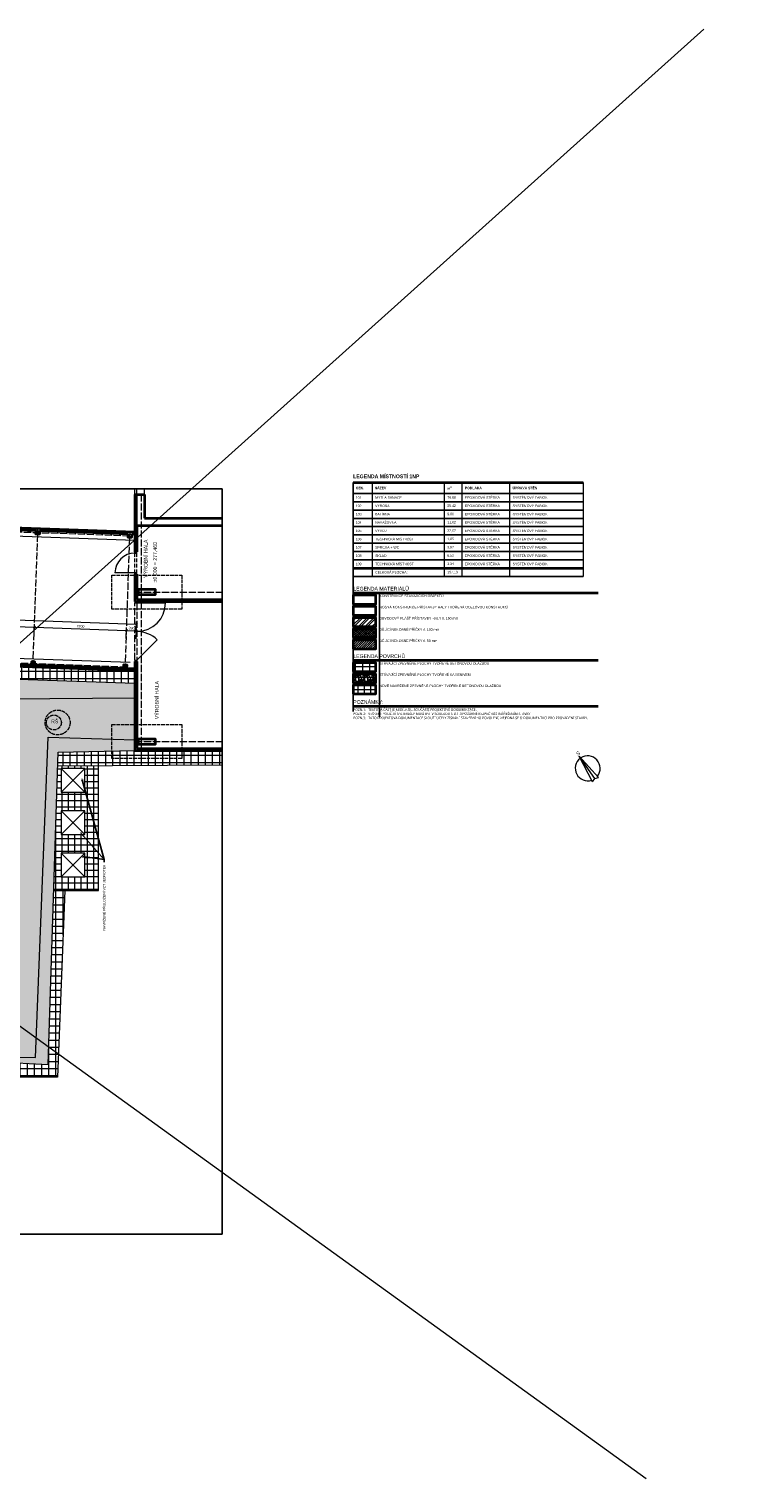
# Model space of a CAD drawing. Header units: millimetres. Extents: x -291499 to 405099, y -171163 to 417446.
# Tile 28 of 256: x -247330 to -218965, y 17857 to 76214. Entities that reach past the tile are written whole.
import ezdxf
from ezdxf import colors
from ezdxf.entities.mleader import LeaderData, LeaderLine
from ezdxf.math import Vec2, Vec3

# ---------------------------------------------------------------- set-up
doc = ezdxf.new("R2010")
doc.units = ezdxf.units.MM
doc.header["$LTSCALE"] = 12
doc.header["$PDMODE"] = 35
doc.header["$PDSIZE"] = -4
for name, pattern in [('ACAD_ISO02W100', [15, 12, -3]), ('ACAD_ISO04W100', [30, 24, -3, 0, -3]), ('ACAD_ISO10W100', [18, 12, -3, 0, -3])]:
    doc.linetypes.add(name, pattern=pattern)
for name, color, linetype, lineweight in [('ISa_destova_kanalizace', 6, 'KANALIZACE_DESTOVA_PODZ', 0), ('koty', 6, 'Continuous', 9), ('NS_tenka', 10, 'Continuous', 9), ('NS_tlusta', 10, 'Continuous', 15), ('NS_velmi_tlusta', 10, 'Continuous', 35), ('srafy', 6, 'Continuous', 9), ('tenka', 6, 'Continuous', 9), ('text', 6, 'Continuous', 9), ('tlusta', 7, 'Continuous', 15), ('velmi_tlusta', 4, 'Continuous', 35)]:
    doc.layers.add(name, color=color, linetype=linetype, lineweight=lineweight)
doc.layers.add('netisk', color=30, linetype='Continuous', plot=False)
doc.styles.add('laplan', font='txt', dxfattribs={"height": 2})
doc.styles.add('laplan bold', font='txt', dxfattribs={"height": 2})
doc.styles.add('laplan N', font='txt')
doc.styles.add('pivovarska', font='txt')
doc.linetypes.add('KANALIZACE_DESTOVA_PODZ', pattern='A,35,-15,[102,CADKON.SHX,S=5,R=0,X=0,Y=5],-5,[106,CADKON.SHX,S=5,R=0,X=10,Y=0],30,-15', length=100)
doc.dimstyles.new('laplan', dxfattribs={"dimscale": 0, "dimtxt": 2, "dimasz": 1.5, "dimexe": 2, "dimexo": 0, "dimgap": 1, "dimtad": 1, "dimdec": 0, "dimrnd": 5, "dimzin": 1, "dimtxsty": 'laplan', "dimblk": 'OBLIQUE', "dimcen": 2, "dimclrd": 256, "dimclre": 256, "dimclrt": 256, "dimadec": 0, "dimazin": 0, "dimtfac": 1, "dimtdec": 0, "dimtmove": 1, "dimatfit": 2, "dimfxl": 6.5, "dimfxlon": 1, "dimtfill": 1, "dimlwd": 13, "dimlwe": -1, "dimarcsym": 0})

# ---------------------------------------------------------------- blocks, each defined once
blk = doc.blocks.new('*T59')
at = {"layer": 'Defpoints', "color": 8, "linetype": 'ByBlock', "lineweight": 0, "transparency": 16777216}
for p, q in [((0, 0), (0, -3767)), ((757, 0), (757, -3767)), ((3651, 0), (3651, -3767)), ((4356, 0), (4356, -3767)), ((6272, 0), (6272, -3767)), ((9220, 0), (9220, -3767))]:
    blk.add_line(p, q, dxfattribs=at)
at = {"layer": 'text', "color": 4, "linetype": 'ByBlock', "lineweight": -2, "transparency": 16777216}
blk.add_line((0, 0), (3651, 0), dxfattribs=at)
at = {"layer": 'text', "color": 4, "lineweight": -2, "transparency": 16777216}
blk.add_line((3651, 0), (9220, 0), dxfattribs=at)
at = {"layer": 'text', "color": 253, "linetype": 'ByBlock', "lineweight": -2, "transparency": 16777216}
for p, q in [((0, -433), (9220, -433)), ((0, -767), (757, -767)), ((0, -1100), (757, -1100)), ((0, -1433), (757, -1433)), ((0, -1767), (757, -1767)), ((0, -2100), (757, -2100)), ((0, -2433), (757, -2433)), ((0, -2767), (757, -2767)), ((0, -3100), (757, -3100)), ((0, -3433), (757, -3433)), ((0, -3767), (757, -3767))]:
    blk.add_line(p, q, dxfattribs=at)
at = {"layer": 'text', "color": 253, "lineweight": -2, "transparency": 16777216}
for p, q in [((757, -767), (9220, -767)), ((757, -1100), (9220, -1100)), ((757, -1433), (9220, -1433)), ((757, -1767), (9220, -1767)), ((757, -2100), (9220, -2100)), ((757, -2433), (9220, -2433)), ((757, -2767), (9220, -2767)), ((757, -3100), (9220, -3100)), ((757, -3433), (9220, -3433)), ((757, -3767), (9220, -3767))]:
    blk.add_line(p, q, dxfattribs=at)
at = {"layer": 'text', "lineweight": 5, "transparency": 16777216, "char_height": 100, "attachment_point": 4, "style": 'laplan N'}
for s, insert, width in [('{\\fMaison Neue|b1|i0|c238|p34;OZN.}', (100, -217), 557.38), ('101', (100, -600), 557.38), ('{\\fMaison Neue|b1|i0|c238|p34;NÁZEV}', (857, -217), 2693.88), ('MYTÍ A SANACE', (879, -600), 2650.13), ('{\\C6;SYSTÉMOVÝ FABION}', (6394, -600), 2703.44), ('102', (100, -933), 557.38), ('VÝROBA', (879, -933), 2650.13), ('{\\C6;SYSTÉMOVÝ FABION}', (6394, -933), 2703.44), ('103', (100, -1267), 557.38), ('104', (100, -1600), 557.38), ('BALÍRNA', (879, -1267), 2650.13), ('NAVAŽOVNA', (879, -1600), 2650.13), ('{\\C6;SYSTÉMOVÝ FABION}', (6394, -1267), 2703.44), ('{\\C6;SYSTÉMOVÝ FABION}', (6394, -1600), 2703.44), ('105', (100, -1933), 557.38), ('106', (100, -2267), 557.38), ('VÝVOJ', (879, -1933), 2650.13), ('TECHNICKÁ MÍSTNOST', (879, -2267), 2650.13), ('32,02', (3773, -1933), 460.59), ('1,85', (3773, -2267), 460.59), ('{\\C6;SYSTÉMOVÝ FABION}', (6394, -1933), 2703.44), ('{\\C6;SYSTÉMOVÝ FABION}', (6394, -2267), 2703.44), ('107', (100, -2600), 557.38), ('108', (100, -2933), 557.38), ('SPRCHA + WC', (879, -2600), 2650.13), ('SKLAD', (879, -2933), 2650.13), ('3,87', (3773, -2600), 460.59), ('6,52', (3773, -2933), 460.59), ('{\\C6;SYSTÉMOVÝ FABION}', (6394, -2600), 2703.44), ('{\\C6;SYSTÉMOVÝ FABION}', (6394, -2933), 2703.44), ('109', (100, -3267), 557.38), ('TECHNICKÁ MÍSTNOST', (879, -3267), 2650.13), ('3,34', (3773, -3267), 460.59), ('{\\C6;SYSTÉMOVÝ FABION}', (6394, -3267), 2703.44), ('CELKOVÁ PLOCHA:', (879, -3600), 2650.13), ('197,19', (3773, -3600), 460.59)]:
    blk.add_mtext(s, dxfattribs=dict(at, insert=insert, width=width))
at = {"layer": 'text', "color": 6, "lineweight": 5, "transparency": 16777216, "char_height": 100, "attachment_point": 4, "style": 'laplan N'}
for s, insert, width in [('76,88', (3773, -600), 460.59), ('\\A1;{\\fMaison Neue|b1|i0|c238|p34;m\\H0.7x;\\S2^ ;}', (3773, -217), 460.59), ('{\\fMaison Neue|b1|i0|c238|p34;PODLAHA}', (4477, -217), 1673), ('EPOXIDOVÁ STĚRKA', (4477, -600), 1673), ('{\\fMaison Neue|b1|i0|c238|p34;ÚPRAVA STĚN}', (6394, -217), 2703.44), ('55,42', (3773, -933), 460.59), ('EPOXIDOVÁ STĚRKA', (4477, -933), 1673), ('9,00', (3773, -1267), 460.59), ('11,62', (3773, -1600), 460.59), ('EPOXIDOVÁ STĚRKA', (4477, -1267), 1673), ('EPOXIDOVÁ STĚRKA', (4477, -1600), 1673), ('EPOXIDOVÁ STĚRKA', (4477, -1933), 1673), ('EPOXIDOVÁ STĚRKA', (4477, -2267), 1673), ('EPOXIDOVÁ STĚRKA', (4477, -2600), 1673), ('EPOXIDOVÁ STĚRKA', (4477, -2933), 1673), ('EPOXIDOVÁ STĚRKA', (4477, -3267), 1673)]:
    blk.add_mtext(s, dxfattribs=dict(at, insert=insert, width=width))
blk = doc.blocks.new('A$C786E34EF')
at = {"layer": 'tenka'}
for p, q in [((350, 0), (500, 1150)), ((500, 50), (500, 1150)), ((500, 1150), (650, 0)), ((350, 0), (500, 50)), ((500, 50), (650, 0))]:
    blk.add_line(p, q, dxfattribs=at)
for start, end in [(91.4974, 253.63979), (286.36021, 88.5026)]:
    blk.add_arc((500, 550), 500, start, end, dxfattribs=at)
at = {"layer": 'text', "insert": (457, 1341), "char_height": 150, "attachment_point": 1, "style": 'pivovarska'}
blk.add_mtext_dynamic_manual_height_columns('S', width=200, gutter_width=500, heights=[0], dxfattribs=at)
blk = doc.blocks.new('_OBLIQUE')
at = {"color": 0, "linetype": 'ByBlock'}
blk.add_line((-0.5, -0.5), (0.5, 0.5), dxfattribs=at)
blk = doc.blocks.new('*D68')
at = {"layer": 'Defpoints', "color": 0, "transparency": 16777216}
for p in [(-247116, 52205), (-251165, 50892), (-247168, 50749)]:
    blk.add_point(p, dxfattribs=at)
at = {"layer": 'koty', "transparency": 16777216}
for p, q in [((-251125, 52023), (-251110, 52448)), ((-247127, 51880), (-247112, 52305))]:
    blk.add_line(p, q, dxfattribs=at)
at = {"layer": 'koty', "lineweight": 13, "transparency": 16777216}
blk.add_line((-251113, 52348), (-247116, 52205), dxfattribs=at)
at = {"layer": 'koty', "lineweight": 13, "transparency": 16777216, "xscale": 75, "yscale": 75, "zscale": 75}
for p, rotation in [((-251113, 52348), 177.9539077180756), ((-247116, 52205), 357.9539077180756)]:
    blk.add_blockref('_OBLIQUE', p, dxfattribs=dict(at, rotation=rotation))
at = {"layer": 'koty', "transparency": 16777216, "insert": (-249111, 52377), "char_height": 100, "attachment_point": 5, "rotation": 357.95391, "style": 'laplan', "bg_fill": 3, "box_fill_scale": 1.1, "bg_fill_color": 256, "bg_fill_true_color": 13158600, "bg_fill_transparency": 0}
blk.add_mtext('4000', dxfattribs=at)
blk = doc.blocks.new('*D69')
at = {"layer": 'Defpoints', "color": 0, "transparency": 16777216}
for p in [(-243418, 52073), (-247168, 50749), (-243470, 50617)]:
    blk.add_point(p, dxfattribs=at)
at = {"layer": 'koty', "transparency": 16777216}
for p, q in [((-247127, 51880), (-247112, 52305)), ((-243430, 51748), (-243414, 52173))]:
    blk.add_line(p, q, dxfattribs=at)
at = {"layer": 'koty', "lineweight": 13, "transparency": 16777216}
blk.add_line((-247116, 52205), (-243418, 52073), dxfattribs=at)
at = {"layer": 'koty', "lineweight": 13, "transparency": 16777216, "xscale": 75, "yscale": 75, "zscale": 75}
for p, rotation in [((-247116, 52205), 177.9539077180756), ((-243418, 52073), 357.9539077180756)]:
    blk.add_blockref('_OBLIQUE', p, dxfattribs=dict(at, rotation=rotation))
at = {"layer": 'koty', "transparency": 16777216, "insert": (-245263, 52240), "char_height": 100, "attachment_point": 5, "rotation": 357.95391, "style": 'laplan', "bg_fill": 3, "box_fill_scale": 1.1, "bg_fill_color": 256, "bg_fill_true_color": 13158600, "bg_fill_transparency": 0}
blk.add_mtext('3700', dxfattribs=at)
blk = doc.blocks.new('*D70')
at = {"layer": 'Defpoints', "color": 0, "transparency": 16777216}
for p in [(-243470, 50617), (-243082, 50533)]:
    blk.add_point(p, dxfattribs=at)
at = {"layer": 'koty', "transparency": 16777216}
for p, q in [((-243430, 51748), (-243414, 52173)), ((-243039, 51734), (-243024, 52159))]:
    blk.add_line(p, q, dxfattribs=at)
at = {"layer": 'koty', "lineweight": 13, "transparency": 16777216}
blk.add_line((-243418, 52073), (-243028, 52059), dxfattribs=at)
at = {"layer": 'koty', "lineweight": 13, "transparency": 16777216, "xscale": 75, "yscale": 75, "zscale": 75}
for p, rotation in [((-243418, 52073), 177.9539077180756), ((-243028, 52059), 357.9539077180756)]:
    blk.add_blockref('_OBLIQUE', p, dxfattribs=dict(at, rotation=rotation))
at = {"layer": 'koty', "transparency": 16777216, "insert": (-243219, 52167), "char_height": 100, "attachment_point": 5, "rotation": 357.95391, "style": 'laplan', "bg_fill": 3, "box_fill_scale": 1.1, "bg_fill_color": 256, "bg_fill_true_color": 13158600, "bg_fill_transparency": 0}
blk.add_mtext('390', dxfattribs=at)
at = {"layer": 'Defpoints', "color": 0, "transparency": 16777216}
blk.add_point((-243028, 52059), dxfattribs=at)
blk = doc.blocks.new('*D99')
at = {"layer": 'Defpoints', "color": 0, "transparency": 16777216}
for p in [(-270146, 53028), (-243028, 52059), (-243018, 52333)]:
    blk.add_point(p, dxfattribs=at)
at = {"layer": 'koty', "transparency": 16777216}
for p, q in [((-270146, 53028), (-270132, 53402)), ((-243028, 52059), (-243014, 52433))]:
    blk.add_line(p, q, dxfattribs=at)
at = {"layer": 'koty', "lineweight": 13, "transparency": 16777216}
blk.add_line((-270136, 53302), (-243018, 52333), dxfattribs=at)
at = {"layer": 'koty', "lineweight": 13, "transparency": 16777216, "xscale": 75, "yscale": 75, "zscale": 75}
for p, rotation in [((-270136, 53302), 177.9539077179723), ((-243018, 52333), 357.9539077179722)]:
    blk.add_blockref('_OBLIQUE', p, dxfattribs=dict(at, rotation=rotation))
at = {"layer": 'koty', "transparency": 16777216, "insert": (-256573, 52918), "char_height": 100, "attachment_point": 5, "rotation": 357.95391, "style": 'laplan', "bg_fill": 3, "box_fill_scale": 1.1, "bg_fill_color": 256, "bg_fill_true_color": 13158600, "bg_fill_transparency": 0}
blk.add_mtext('27135', dxfattribs=at)
blk = doc.blocks.new('_DotSmall')
at = {"color": 0, "linetype": 'ByBlock', "const_width": 0.5}
blk.add_lwpolyline([(-0.0625, 0, 1), (0.0625, 0, 1)], format="xyb", close=True, dxfattribs=at)

msp = doc.modelspace()

# ---------------------------------------------------------------- hatches: boundary and pattern name
at = {"layer": 'koty'}
h = msp.add_hatch(dxfattribs=at)
h.set_pattern_fill('ANSI37', color=8, scale=90, angle=45)
h.set_pattern_definition([(90, (-233939.14, 50622.58), (-285.75, 0), []), (180, (-233939.14, 50622.58), (-6e-14, -285.75), [])])
h.paths.add_polyline_path([(-233420.2, 50426.7), (-233420.2, 50776.7), (-234320.2, 50776.7), (-234320.2, 50426.7)])
h = msp.add_hatch(dxfattribs=at)
h.set_pattern_fill('GRAVEL', color=251, scale=10, angle=45)
h.set_pattern_definition([(273.0128, (-233989.43, 51526.466), (179.60512, -3053.28708), [34.172, -3383.048]), (229.96974, (-233987.635, 51492.341), (1975.656336, 2334.8666), [58.6405, -5805.405]), (177.5104, (-234025.352, 51447.44), (3771.70757, -179.60512), [41.348, -4093.472]), (312.2737, (-234050.497, 51332.493), (-3412.49733, 3771.70757), [53.4, -5286.644]), (337.8337, (-234014.576, 51292.98), (-3053.28708, 1257.23586), [52.363, -5183.981]), (42.2737, (-233966.082, 51273.223), (-3771.70757, -3412.49733), [53.4, -5286.644]), (82.69424, (-233926.569, 51309.144), (-538.815367, -4130.917816), [70.619, -6991.3115]), (117.2553, (-233917.589, 51379.19), (-2694.076836, 5208.54855), [66.672, -6600.526]), (166.4296, (-233948.122, 51438.46), (-3771.70757, 898.02561), [53.581, -5304.555]), (220.2364, (-234000.207, 51451.032), (2155.26147, 1796.05122), [61.171, -2997.394]), (267.39744, (-234046.9046, 51411.519), (-179.605122, -4130.917816), [79.108, -7831.677]), (183.814, (-233870.892, 51508.506), (-2334.8666, -179.60512), [27, -2673.057]), (216.4692, (-233897.832, 51506.71), (2694.07684, 1975.65635), [51.368, -5085.464]), (270, (-233939.14, 51476.18), (179.605, -179.605), [35.92, -323.29]), (248.1986, (-233973.266, 51485.157), (538.8154, 1257.23586), [19.344, -1915.062]), (336.8014, (-233980.45, 51467.197), (-718.4205, 359.2102), [27.357, -1340.475]), (75.9638, (-233955.306, 51456.42), (179.6051, 898.0256), [44.432, -1436.63]), (206.565, (-233944.53, 51499.526), (538.8154, 179.605), [32.13, -771.09]), (61.3895, (-234084.622, 51363.026), (1257.23586, 2334.86659), [45.009, -4455.883]), (115.3462, (-234063.069, 51402.539), (1257.23586, -2694.07684), [37.76, -3738.222]), (338.1986, (-233980.45, 51535.447), (-1257.23586, 538.8154), [38.688, -1895.718]), (28.6105, (-233944.53, 51521.078), (-2334.86659, -1257.23586), [45.009, -4455.883]), (24.444, (-233973.266, 51251.67), (-1257.23586, -538.81537), [43.404, -2126.773]), (339.7751, (-233933.753, 51269.631), (-2873.68196, 1077.63073), [36.367, -3600.359]), (111.8014, (-233799.05, 51357.638), (-538.8154, 1257.23586), [38.688, -1895.718]), (62.354, (-233813.418, 51393.559), (-1616.4461, -3053.28708), [42.578, -4215.238]), (114.444, (-233887.056, 51269.63), (538.81537, -1257.23586), [21.702, -2148.475]), (146.31, (-233809.826, 51346.86), (-898.0256, 538.8154), [12.951, -1282.2]), (210.9638, (-233820.6, 51354.046), (718.4205, 359.2102), [52.363, -994.905]), (231.009, (-233865.503, 51327.105), (1616.4461, 1975.65635), [48.527, -4804.136]), (348.69, (-233939.14, 51440.256), (-538.8154, 179.605), [36.632, -879.178]), (38.1572, (-233903.22, 51433.072), (3412.497326, 2694.076836), [63.956, -6331.601]), (105.9454, (-233852.93, 51472.585), (538.81537, -1975.65635), [26.151, -2588.94]), (135, (-233860.12, 51497.73), (-359.21, 0), [15.24, -238.76]), (165.2564, (-233874.484, 51328.9), (1975.65635, -538.81537), [35.287, -3493.394]), (93.0128, (-233908.609, 51337.881), (-179.60512, 3053.28708), [68.344, -3348.876]), (45, (-233912.2, 51406.13), (0, 359.21), [66.04, -187.96]), (10.3048, (-233865.503, 51452.828), (3053.28708, 538.81537), [40.161, -3975.932]), (299.0546, (-233825.99, 51460.013), (538.8154, -898.0256), [36.983, -1812.165]), (252.646, (-233808.03, 51427.684), (-1616.4461, -5208.54855), [60.2145, -5961.2464]), (220.4261, (-233825.99, 51370.21), (-2514.471714, -2155.26147), [63.703, -6306.585])])
h.paths.add_polyline_path([(-233420.2, 49976.7), (-233420.2, 50326.7), (-234320.2, 50326.7), (-234320.2, 49976.7)])
h = msp.add_hatch(dxfattribs=at)
h.set_pattern_fill('GRAVEL', color=251, scale=10, angle=45)
h.set_pattern_definition([(273.012788, (-144009.941, 11010.066), (179.6051222, -3053.2870812), [34.17214, -3383.04836]), (229.969741, (-144008.145, 10975.941), (1975.6563356, 2334.8666009), [58.64047, -5805.4049]), (177.510447, (-144045.862, 10931.04), (3771.707571, -179.605121), [41.34815, -4093.4723]), (312.273689, (-144071.007, 10816.092), (-3412.4973256, 3771.7075712), [53.40045, -5286.64374]), (337.833654, (-144035.086, 10776.579), (-3053.2870812, 1257.2358568), [52.36337, -5183.9808]), (42.273689, (-143986.593, 10756.823), (-3771.7075712, -3412.4973256), [53.40045, -5286.64374]), (82.6942405, (-143947.0795, 10792.744), (-538.815367, -4130.9178157), [70.61937, -6991.31153]), (117.255328, (-143938.099, 10862.79), (-2694.0768359, 5208.54855045), [66.67195, -6600.52566]), (166.429566, (-143968.632, 10922.059), (-3771.7075709, 898.0256118), [53.5813, -5304.55457]), (220.236358, (-144020.718, 10934.632), (2155.2614693, 1796.051224), [61.1713, -2997.3937]), (267.397438, (-144067.415, 10895.119), (-179.6051223, -4130.9178157), [79.1078, -7831.67725]), (183.814075, (-143891.402, 10992.105), (-2334.8665915, -179.6051223), [27.00045, -2673.0566]), (216.469234, (-143918.343, 10990.309), (2694.076836, 1975.6563471), [51.3682, -5085.4639]), (270, (-143959.65, 10959.78), (179.60512, -179.60512), [35.92093, -323.2893]), (248.19859, (-143993.777, 10968.757), (538.815367, 1257.235857), [19.34413, -1915.06224]), (336.80141, (-144000.96, 10950.796), (-718.42049, 359.210245), [27.35656, -1340.4753]), (75.963757, (-143975.816, 10940.02), (179.605122, 898.025612), [44.43197, -1436.6298]), (206.56505, (-143965.04, 10983.125), (538.81537, 179.60512), [32.1287, -771.0898]), (61.38954, (-144105.132, 10846.625), (1257.235857, 2334.8665915), [45.0088, -4455.88267]), (115.346176, (-144083.58, 10886.138), (1257.2358569, -2694.0768364), [37.7599, -3738.22157]), (338.19859, (-144000.96, 11019.046), (-1257.235857, 538.815367), [38.688, -1895.71836]), (28.61046, (-143965.04, 11004.678), (-2334.8665914, -1257.2358571), [45.0088, -4455.88267]), (24.443955, (-143993.777, 10735.27), (-1257.235857, -538.815367), [43.4035, -2126.77343]), (339.77514, (-143954.264, 10753.23), (-2873.6819593, 1077.630733), [36.3672, -3600.35934]), (111.80141, (-143819.56, 10841.237), (-538.815367, 1257.235857), [38.688, -1895.71836]), (62.354025, (-143833.928, 10877.158), (-1616.4461016, -3053.2870813), [42.5783, -4215.2376]), (114.443955, (-143907.566, 10753.23), (538.815367, -1257.235857), [21.70176, -2148.4752]), (146.30993, (-143830.336, 10830.46), (-898.025612, 538.815367), [12.95146, -1282.1995]), (210.963757, (-143841.11, 10837.645), (718.42049, 359.210245), [52.36337, -994.90546]), (231.009006, (-143886.014, 10810.704), (1616.4461017, 1975.6563467), [48.5267, -4804.1365]), (348.69007, (-143959.65, 10923.855), (-538.815367, 179.605122), [36.6324, -879.17764]), (38.157227, (-143923.731, 10916.671), (3412.4973259, 2694.0768365), [63.9557, -6331.6009]), (105.945396, (-143873.441, 10956.184), (538.815367, -1975.6563466), [26.1508, -2588.93923]), (135, (-143880.63, 10981.33), (-359.21024, 0), [15.24, -238.76]), (165.256437, (-143894.994, 10812.5), (1975.6563466, -538.8153674), [35.2867, -3493.3941]), (93.012787, (-143929.119, 10821.48), (-179.6051222, 3053.2870812), [68.3443, -3348.8762]), (45, (-143932.7, 10889.73), (0, 359.21024), [66.04, -187.96]), (10.304846, (-143886.014, 10936.428), (3053.2870809, 538.815369), [40.16096, -3975.9317]), (299.054604, (-143846.5, 10943.612), (538.815367, -898.025612), [36.9829, -1812.165]), (252.645975, (-143828.54, 10911.283), (-1616.4461022, -5208.5485501), [60.2145, -5961.24644]), (220.426079, (-143846.501, 10853.809), (-2514.4717139, -2155.2614691), [63.70295, -6306.58465])])
h.paths.add_polyline_path([(-248159.1, 38989.8), (-248505.6, 39392.9), (-248478.7, 40252.1), (-248508, 40252.1), (-248590.5, 34754.3), (-246568.1, 34655.3), (-246157.5, 47186.3), (-243082.1, 47263), (-243082.1, 47687.2), (-246568.1, 47793.3), (-247077.2, 34938.1), (-248328.8, 34945.2)])
edge = h.paths.add_edge_path()
edge.add_arc((-247822.4, 50252.1), 151, 237.388157, 298.519659)
edge.add_line((-247750.3, 50119.4), (-243082.1, 49952.7))
edge.add_line((-243082.1, 49952.7), (-243082.1, 49356.3))
edge.add_line((-243082.1, 49356.3), (-248194.5, 49320.7))
edge.add_line((-248194.5, 49320.7), (-248478.7, 40252.1))
edge.add_line((-248478.7, 40252.1), (-248508, 40252.1))
edge.add_line((-248508, 40252.1), (-248371.2, 49370))
edge.add_arc((-248378.3, 49744.9), 375, 271.08991, 360)
edge.add_arc((-248378.3, 49744.9), 375, 360, 447.190972)
edge.add_line((-248359.9, 50119.5), (-248359.6, 50141.2))
edge.add_line((-248359.6, 50141.2), (-247903.8, 50124.9))
at = {"layer": 'koty', "transparency": 33554534}
h = msp.add_hatch(dxfattribs=at)
h.set_pattern_fill('ANSI37', color=1, scale=80, angle=45)
h.set_pattern_definition([(90, (-233870.23, 49701.73), (-254, 0), []), (180, (-233870.23, 49701.73), (-3e-14, -254), [])])
h.paths.add_polyline_path([(-233420.2, 49526.7), (-233420.2, 49876.7), (-234320.2, 49876.7), (-234320.2, 49526.7)])
h = msp.add_hatch(color=252, dxfattribs=at)
h.dxf.hatch_style = 1
h.paths.add_polyline_path([(-248194.5, 49320.7), (-248505.6, 39392.9), (-248159.1, 38989.8), (-248328.8, 34945.2), (-247077.2, 34938.1), (-246568.1, 47793.3), (-243082.1, 47687.2), (-243082.1, 49356.3)])
at = {"layer": 'koty'}
h = msp.add_hatch(dxfattribs=at)
h.set_pattern_fill('ANSI37', color=8, scale=90, angle=45)
h.set_pattern_definition([(90, (-248538.82, 45635.47), (-285.75, 0), []), (180, (-248538.82, 45635.47), (-6e-14, -285.75), [])])
h.paths.add_polyline_path([(-246175.7, 46630.8), (-239583.4, 46671.2), (-239583.4, 47263), (-243082.1, 47263), (-246157.5, 47186.3)])
h.paths.add_polyline_path([(-245898, 41633.7), (-246339.5, 41633.7), (-246568.1, 34655.3), (-248590.5, 34754.3), (-248520.5, 39417.1), (-249143.4, 39417.1), (-249177.4, 34916.9), (-262443.1, 22333.5), (-262104.9, 22088.9), (-249241, 34146.2), (-246186.3, 34146.2)])
at = {"layer": 'koty', "transparency": 33554534}
h = msp.add_hatch(dxfattribs=at)
h.set_pattern_fill('ANSI37', color=1, scale=80, angle=45)
h.set_pattern_definition([(90, (-144401.13, 10701.15), (-254, 0), []), (180, (-144401.13, 10701.15), (-3e-14, -254), [])])
h.paths.add_polyline_path([(-246046.9, 42183.7), (-246046.9, 43133.7), (-245096.9, 43133.7), (-245096.9, 42183.7)], flags=16)
h.paths.add_polyline_path([(-245096.9, 44833.7), (-245096.9, 43883.7), (-246046.9, 43883.7), (-246046.9, 44833.7)], flags=16)
h.paths.add_polyline_path([(-245096.9, 46533.7), (-245096.9, 45583.7), (-246046.9, 45583.7), (-246046.9, 46533.7)], flags=16)
h.paths.add_polyline_path([(-244546.9, 41633.7), (-244546.9, 46643.5), (-246175.7, 46630.8), (-246339.5, 41633.7)])
at = {"layer": 'netisk', "transparency": 33554610}
h = msp.add_hatch(dxfattribs=at)
h.set_pattern_fill('ANSI31', color=1, scale=20)
h.set_pattern_definition([(45, (-143959.65, 10106.18), (-44.90128, 44.90128), [])])
h.paths.add_polyline_path([(-234320.2, 51685.6), (-234320.2, 51335.6), (-233420.2, 51335.6), (-233420.2, 51685.6)])
at = {"layer": 'srafy', "transparency": 33554610}
h = msp.add_hatch(dxfattribs=at)
h.set_pattern_fill('ANSI32', color=1, scale=20)
h.set_pattern_definition([(45, (-143959.65, 10106.18), (-134.70384, 134.70384), []), (45, (-143869.85, 10106.18), (-134.70384, 134.70384), [])])
h.paths.add_polyline_path([(-234320.2, 52585.6), (-234320.2, 52235.6), (-233420.2, 52235.6), (-233420.2, 52585.6)])
h = msp.add_hatch(dxfattribs=at)
h.set_pattern_fill('ANSI37', color=1, scale=20)
h.set_pattern_definition([(45, (-143959.65, 10106.18), (-44.90128, 44.90128), []), (135, (-143959.65, 10106.18), (-44.90128, -44.90128), [])])
h.paths.add_polyline_path([(-234320.2, 52135.6), (-234320.2, 51785.6), (-233420.2, 51785.6), (-233420.2, 52135.6)])

# ---------------------------------------------------------------- linework, layer by layer
at = {"layer": 'ISa_destova_kanalizace', "linetype": 'ACAD_ISO02W100'}
for centre, radius in [((-246184.7, 48380.5), 500), ((-246334.8, 48380.2), 300)]:
    msp.add_circle(centre, radius, dxfattribs=at)
at = {"layer": 'koty'}
for p, q in [((-247047.4, 56078.1), (-247044.5, 56158.1)), ((-246048, 56042.4), (-246045.1, 56122.4)), ((-245048.6, 56006.7), (-245045.8, 56086.7)), ((-244049.3, 55971), (-244046.4, 56051)), ((-246170.8, 50643.4), (-246173.7, 50563.4)), ((-245171.5, 50607.7), (-245174.3, 50527.7)), ((-244172.1, 50572), (-244175, 50492)), ((-243172.8, 50536.3), (-243175.6, 50456.3))]:
    msp.add_line(p, q, dxfattribs=at)
at = {"layer": 'netisk'}
for p, q in [((-234320.2, 58008.4), (-234320.2, 48825.2)), ((-239583.4, 57762.1), (-276509.2, 57762.1)), ((-239583.4, 27841.4), (-239583.4, 57762.1)), ((-233270.2, 53630.6), (-233270.2, 48613.3)), ((-234320.2, 52685.6), (-234320.2, 52585.6)), ((-233420.2, 53035.6), (-233420.2, 51291.3)), ((-234320.2, 52235.6), (-234320.2, 52135.6)), ((-234320.2, 51785.6), (-234320.2, 51685.6)), ((-234320.2, 50326.7), (-234320.2, 50426.7)), ((-276509.2, 27841.4), (-239583.4, 27841.4))]:
    msp.add_line(p, q, dxfattribs=at)
at = {"layer": 'NS_tenka', "color": 1}
for p, q in [((-244546.9, 41633.7), (-244546.9, 46643.5)), ((-246339.5, 41633.7), (-244546.9, 41633.7))]:
    msp.add_line(p, q, dxfattribs=at)
at = {"layer": 'NS_tlusta', "color": 1}
for p, q in [((-246046.9, 46533.7), (-245096.9, 45583.7)), ((-246046.9, 45583.7), (-245096.9, 46533.7)), ((-246046.9, 44833.7), (-245096.9, 43883.7)), ((-246046.9, 43883.7), (-245096.9, 44833.7)), ((-246046.9, 43133.7), (-245096.9, 42183.7)), ((-246046.9, 42183.7), (-245096.9, 43133.7))]:
    msp.add_line(p, q, dxfattribs=at)
for points in [[(-246046.9, 45583.7), (-245096.9, 45583.7), (-245096.9, 46533.7), (-246046.9, 46533.7)], [(-246046.9, 43883.7), (-245096.9, 43883.7), (-245096.9, 44833.7), (-246046.9, 44833.7)], [(-246046.9, 42183.7), (-245096.9, 42183.7), (-245096.9, 43133.7), (-246046.9, 43133.7)]]:
    msp.add_lwpolyline(points, close=True, dxfattribs=at)
at = {"layer": 'NS_velmi_tlusta', "color": 1}
for points in [[(-234320.2, 52685.6), (-233420.2, 52685.6), (-233420.2, 53035.6), (-234320.2, 53035.6)], [(-234320.2, 52235.6), (-233420.2, 52235.6), (-233420.2, 52585.6), (-234320.2, 52585.6)], [(-234320.2, 51785.6), (-233420.2, 51785.6), (-233420.2, 52135.6), (-234320.2, 52135.6)], [(-234320.2, 51335.6), (-233420.2, 51335.6), (-233420.2, 51685.6), (-234320.2, 51685.6)], [(-234320.2, 49526.7), (-233420.2, 49526.7), (-233420.2, 49876.7), (-234320.2, 49876.7)]]:
    msp.add_lwpolyline(points, close=True, dxfattribs=at)
at = {"layer": 'tenka', "color": 251}
for p, q in [((-247750.3, 50119.4), (-243082.1, 49952.7)), ((-243082.1, 49356.3), (-248194.5, 49320.7)), ((-247077.2, 34938.1), (-246568.1, 47793.3)), ((-246568.1, 47793.3), (-243082.1, 47687.2)), ((-248328.8, 34945.2), (-247077.2, 34938.1))]:
    msp.add_line(p, q, dxfattribs=at)
at = {"layer": 'tenka'}
for p, q in [((-246568.1, 34655.3), (-246157.5, 47186.3)), ((-246157.5, 47186.3), (-243082.1, 47263)), ((-239583.4, 46671.2), (-246175.7, 46630.8)), ((-245898, 41633.7), (-246186.3, 34146.2)), ((-248590.5, 34754.3), (-246568.1, 34655.3)), ((-246186.3, 34146.2), (-249241, 34146.2))]:
    msp.add_line(p, q, dxfattribs=at)
at = {"layer": 'tlusta'}
for p, q in [((-243082.1, 57533), (-243082.1, 57762.1)), ((-243002.1, 57533), (-243002.1, 57762.1)), ((-243002.1, 57533), (-243002.1, 56583)), ((-242702.1, 57533), (-242702.1, 57762.1)), ((-247048.2, 56078.2), (-246908.3, 56073.2)), ((-243002.1, 56583), (-243002.1, 56283)), ((-243349.7, 55946), (-243209.8, 55941)), ((-243082.1, 56016.5), (-243082.1, 55936.5)), ((-243082.1, 53233), (-243082.1, 53183)), ((-243082.1, 53183), (-243002.1, 53183)), ((-243002.1, 53233), (-243002.1, 53183)), ((-243002.1, 53183), (-241852.1, 53183)), ((-243002.1, 50883), (-242188.9, 51696.2)), ((-243082.1, 50883), (-243002.1, 50883)), ((-243082.1, 50883), (-243082.1, 50833)), ((-243002.1, 50883), (-243002.1, 50833)), ((-247240.2, 50681.6), (-247100.2, 50676.6)), ((-243542.5, 50549.5), (-243402.6, 50544.5))]:
    msp.add_line(p, q, dxfattribs=at)
at = {"layer": 'tlusta', "linetype": 'ACAD_ISO04W100'}
for p, q in [((-242832.1, 57533), (-242832.1, 47263)), ((-266967.2, 56719.8), (-243212.3, 55871.1)), ((-247173.1, 50599.1), (-246974.5, 56155.6)), ((-243475.4, 50467), (-243276.9, 56023.5)), ((-243082.1, 53613), (-239583.4, 53613)), ((-243082.1, 50883), (-243082.1, 53183)), ((-243002.1, 53183), (-243002.1, 50883)), ((-267085, 51460.6), (-243400.1, 50614.4)), ((-243082.1, 47613), (-239583.4, 47613))]:
    msp.add_line(p, q, dxfattribs=at)
at = {"layer": 'tlusta', "linetype": 'ByBlock'}
for p, q in [((-243082.1, 55183), (-243082.1, 55233)), ((-243082.1, 55183), (-243002.1, 55183)), ((-243002.1, 55183), (-243002.1, 55233)), ((-243082.1, 54383), (-243882.1, 54383)), ((-243002.1, 54383), (-243082.1, 54383)), ((-243082.1, 54333), (-243082.1, 54383)), ((-243002.1, 54333), (-243002.1, 54383))]:
    msp.add_line(p, q, dxfattribs=at)
at = {"layer": 'tlusta', "linetype": 'ACAD_ISO10W100'}
for p, q in [((-243082.1, 54383), (-243082.1, 55183)), ((-243002.1, 54383), (-243002.1, 55183))]:
    msp.add_line(p, q, dxfattribs=at)
at = {"layer": 'tlusta'}
for points in [[(-243091, 55686.6), (-267455, 56557.1)], [(-243270.2, 50783.2), (-252957.8, 51129.3)]]:
    msp.add_lwpolyline(points, dxfattribs=at)
at = {"layer": 'tlusta', "linetype": 'ACAD_ISO02W100'}
for points in [[(-241206.4, 52931.8), (-244007.8, 52931.8), (-244007.8, 54294.2), (-241206.4, 54294.2)], [(-241206.4, 46931.8), (-244007.8, 46931.8), (-244007.8, 48294.2), (-241206.4, 48294.2)]]:
    msp.add_lwpolyline(points, close=True, dxfattribs=at)
at = {"layer": 'tlusta', "linetype": 'ByBlock'}
msp.add_arc((-243082.1, 54383), 800, 90, 180, dxfattribs=at)
at = {"layer": 'tlusta'}
for centre, start, end in [((-243002.1, 53183), 270, 0), ((-243002.1, 50883), 45, 90)]:
    msp.add_arc(centre, 1150, start, end, dxfattribs=at)
at = {"layer": 'velmi_tlusta'}
for p, q in [((-234320.2, 58008.4), (-225100.7, 58008.4)), ((-243082.1, 57533), (-243082.1, 56016.5)), ((-243082.1, 57533), (-242702.1, 57533)), ((-242702.1, 57533), (-242702.1, 56583)), ((-243002.1, 56283), (-243002.1, 55233)), ((-243002.1, 56283), (-239583.4, 56283)), ((-242702.1, 56583), (-239583.4, 56583)), ((-243082.1, 55936.5), (-243082.1, 55233)), ((-243002.1, 55233), (-243082.1, 55233)), ((-243082.1, 54333), (-243082.1, 53233)), ((-243002.1, 54333), (-243082.1, 54333)), ((-243002.1, 54333), (-243002.1, 53313)), ((-234320.2, 54575), (-225100.7, 54575)), ((-243082.1, 53233), (-243002.1, 53233)), ((-243002.1, 53313), (-239583.4, 53313)), ((-243002.1, 53233), (-239583.4, 53233)), ((-234320.2, 53585.6), (-224488.8, 53585.6)), ((-243082.1, 50833), (-243082.1, 50533)), ((-243082.1, 50833), (-243002.1, 50833)), ((-243002.1, 50833), (-243002.1, 47343)), ((-234320.2, 50876.7), (-224488.8, 50876.7)), ((-243082.1, 50453), (-251455, 50752.1)), ((-243082.1, 50453), (-243082.1, 47263)), ((-234320.2, 49033.4), (-224488.8, 49033.4)), ((-243002.1, 47343), (-239583.4, 47343)), ((-243082.1, 47263), (-239583.4, 47263))]:
    msp.add_line(p, q, dxfattribs=at)
for points in [[(-243082.1, 56016.5), (-251042, 56300.9)], [(-247048.2, 56078.2), (-250904.9, 56216)], [(-246908.3, 56073.2), (-246913.3, 55933.3), (-247053.2, 55938.3), (-247048.2, 56078.2)], [(-243349.7, 55946), (-246908.3, 56073.2)], [(-243209.8, 55941), (-243214.8, 55801.1), (-243354.7, 55806.1), (-243349.7, 55946)], [(-243082.1, 55936.5), (-243209.8, 55941)], [(-247240.2, 50681.6), (-251097.7, 50819.4)], [(-247100.2, 50676.6), (-247095.2, 50816.5), (-247235.2, 50821.5), (-247240.2, 50681.6)], [(-243542.5, 50549.5), (-247100.2, 50676.6)], [(-243402.6, 50544.5), (-243397.6, 50684.4), (-243537.5, 50689.4), (-243542.5, 50549.5)], [(-243082.1, 50533), (-243402.6, 50544.5)]]:
    msp.add_lwpolyline(points, dxfattribs=at)
for points in [[(-242957.1, 53513), (-242257.1, 53513), (-242257.1, 53713), (-242957.1, 53713)], [(-234320.2, 53135.6), (-233420.2, 53135.6), (-233420.2, 53485.6), (-234320.2, 53485.6)], [(-234320.2, 50426.7), (-233420.2, 50426.7), (-233420.2, 50776.7), (-234320.2, 50776.7)], [(-234320.2, 49976.7), (-233420.2, 49976.7), (-233420.2, 50326.7), (-234320.2, 50326.7)], [(-242957.1, 47513), (-242257.1, 47513), (-242257.1, 47713), (-242957.1, 47713)]]:
    msp.add_lwpolyline(points, close=True, dxfattribs=at)

# ---------------------------------------------------------------- block references
msp.add_blockref('*T59', (-234320.2, 58008.4))
at = {"layer": 'tenka', "rotation": 35.00000000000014}
msp.add_blockref('A$C786E34EF', (-225005.3, 45802.4), dxfattribs=at)

# ---------------------------------------------------------------- texts
at = {"layer": 'text', "char_height": 150, "attachment_point": 1, "style": 'laplan N'}
for s, width, insert in [('{\\fMaison Neue|b1|i0|c238|p34;LEGENDA MÍSTNOSTÍ 1NP}', 5545.815, (-234326.1, 58335.7)), ('RŠ', 415.459, (-246444.6, 48499.5))]:
    msp.add_mtext_dynamic_manual_height_columns(s, width=width, gutter_width=500, heights=[0], dxfattribs=dict(at, insert=insert))
at = {"layer": 'text', "char_height": 150, "attachment_point": 1, "rotation": 90, "style": 'laplan N'}
for s, width, insert in [('\\pi18.808;±0,000 = 277,460', 1790.045, (-242349.6, 53987.4)), ('VÝROBNÍ HALA', 5545.815, (-242725.1, 54193)), ('VÝROBNÍ HALA', 5545.815, (-242274.7, 48513.8))]:
    msp.add_mtext_dynamic_manual_height_columns(s, width=width, gutter_width=500, heights=[0], dxfattribs=dict(at, insert=insert))
at = {"layer": 'text', "attachment_point": 1, "style": 'laplan bold'}
for s, insert, char_height, width in [('LEGENDA MATERIÁLŮ', (-234319.7, 53826.7), 150, 5376.554), ('{\\fMaison Neue|b0|i0|c238|p34;KONSTRUKCE STÁVAJÍCÍCH OBJEKTŮ}', (-233269.5, 53512.5), 100, 8162.159), ('{\\fMaison Neue|b0|i0|c238|p34;OBVODOVÝ PLÁŠŤ PŘÍSTAVBY HALY tl. 150 mm}', (-233269.5, 52612.5), 100, 8162.159), ('{\\fMaison Neue|b0|i0|c238|p34;NOSNÁ KONSTRUKCE PŘÍSTAVBY HALY TVOŘENÁ OCELOVOU KONSTRUKCÍ}', (-233269.5, 53062.5), 100, 8162.159), ('{\\fMaison Neue|b0|i0|c238|p34;DĚLÍCÍ NENOSNÉ PŘÍČKY tl. 100 mm}', (-233269.5, 52162.5), 100, 8162.159), ('{\\fMaison Neue|b0|i0|c238|p34;DĚLÍCÍ NENOSNÉ PŘÍČKY tl. 50 mm}', (-233269.5, 51712.5), 100, 8162.159), ('LEGENDA POVRCHŮ', (-234320.1, 51118.8), 150, 5376.554), ('\\pt2900;{\\fMaison Neue|b0|i0|c238|p34;STÁVAJÍCÍ ZPEVNĚNÉ PLOCHY TVOŘENÉ BETONOVOU DLAŽBOU}', (-233270.6, 50801.7), 100, 8846.343), ('\\pt2900;{\\fMaison Neue|b0|i0|c238|p34;STÁVAJÍCÍ ZPEVNĚNÉ PLOCHY TVOŘENÉ KAMENIVEM}', (-233270.6, 50351.7), 100, 8846.343), ('\\pt2900;{\\fMaison Neue|b0|i0|c238|p34;NOVĚ NAVRŽENÉ ZPEVNĚNÉ PLOCHY TVOŘENÉ BETONOVOU DLAŽBOU}', (-233270.6, 49901.7), 100, 8846.343), ('POZNÁMKY:', (-234323.3, 49278.6), 150, 5376.554), ('\\A1;\\pi-600,l700,t700;{\\fNoto Sans|b0|i0|c238|p34;POZN.1:^ITEXTOVÁ ČÁST JE NEDÍLNOU SOUČÁSTÍ PROJEKTOVÉ DOKUMENTACE. \\PPOZN.2:^IVEŠKERÉ POUŽITÉ MATERIÁLY MUSÍ BÝT V SOULADU S D.1.3 POŽÁRNĚ BEZPEČNOSTNÍ ŘEŠENÍM STAVBY\\PPOZN.3:^ITATO PROJEKTOVÁ DOKUMENTACE SLOUŽÍ ÚČELY ZÍSKÁNÍ STAVEBNÍHO POVOLENÍ, NEJEDNÁ SE O DOKUMENTACI PRO PROVÁDĚNÍ STAVBY.}', (-234420.1, 48947.6), 100, 9945.92)]:
    msp.add_mtext(s, dxfattribs=dict(at, insert=insert, char_height=char_height, width=width))

# ---------------------------------------------------------------- leaders
at = {"layer": 'text'}
ml = msp.add_multileader_mtext('Standard', dxfattribs=at)
ml.set_content('NAVRŽENÉ PŘELOŽENÍ VZT JEDNOTEK', color=256, style='laplan')
ml.set_leader_properties()
ml.set_arrow_properties(name='DOTSMALL')
ml.build(insert=Vec2(0, 0))
ml.multileader.update_dxf_attribs({"dogleg_length": 2, "arrow_head_size": 150, "scale": 50})
ctx = ml.context
ctx.base_point, ctx.scale, ctx.char_height, ctx.arrow_head_size, ctx.landing_gap_size, ctx.plane_origin, ctx.plane_x_axis, ctx.plane_y_axis = Vec3(-244316.1, 40108.4), 50, 100, 150, 100, Vec3(-243159.6, 40417.6), Vec3(0, 1), Vec3(-1, 0)
ctx.text_align_type = 2
notes = []
notes.append((ctx, [(1, (1, 1, 0), (-244316.1, 42875.1), (0, -1), 100, [(0, [(-245204.1, 46080.6)], 0, [])])]))
ctx.mtext.insert, ctx.mtext.text_direction, ctx.mtext.rotation, ctx.mtext.alignment, ctx.mtext.flow_direction = Vec3(-244367.2, 42675.1), Vec3(0, 1), 1.5707963, 3, 5
ml = msp.add_multileader_mtext('Standard', dxfattribs=at)
ml.set_content(' ', color=256, style='laplan')
ml.set_leader_properties()
ml.set_arrow_properties(name='DOTSMALL')
ml.build(insert=Vec2(0, 0))
ml.multileader.update_dxf_attribs({"dogleg_length": 2, "arrow_head_size": 150, "scale": 50})
ctx = ml.context
ctx.base_point, ctx.scale, ctx.char_height, ctx.arrow_head_size, ctx.landing_gap_size, ctx.plane_origin, ctx.plane_x_axis, ctx.plane_y_axis = Vec3(-244316.1, 42536.6), 50, 100, 150, 100, Vec3(-242687.3, 41393.8), Vec3(0, 1), Vec3(-1, 0)
ctx.text_align_type = 2
notes.append((ctx, [(1, (1, 1, 0), (-244316.1, 42875.1), (0, -1), 100, [(0, [(-245246.1, 43929.9)], 0, [])])]))
ctx.mtext.insert, ctx.mtext.text_direction, ctx.mtext.rotation, ctx.mtext.alignment, ctx.mtext.flow_direction = Vec3(-244366.1, 42675.1), Vec3(0, 1), 1.5707963, 3, 5
ml = msp.add_multileader_mtext('Standard', dxfattribs=at)
ml.set_content(' ', color=256, style='laplan')
ml.set_leader_properties()
ml.set_arrow_properties(name='DOTSMALL')
ml.build(insert=Vec2(0, 0))
ml.multileader.update_dxf_attribs({"dogleg_length": 2, "arrow_head_size": 150, "scale": 50})
ctx = ml.context
ctx.base_point, ctx.scale, ctx.char_height, ctx.arrow_head_size, ctx.landing_gap_size, ctx.plane_origin, ctx.plane_x_axis, ctx.plane_y_axis = Vec3(-244316.1, 42536.6), 50, 100, 150, 100, Vec3(-240226.9, 41186.6), Vec3(0, 1), Vec3(-1, 0)
ctx.text_align_type = 2
notes.append((ctx, [(1, (1, 1, 0), (-244316.1, 42875.1), (0, -1), 100, [(0, [(-245170, 42997.8)], 0, [])])]))
ctx.mtext.insert, ctx.mtext.text_direction, ctx.mtext.rotation, ctx.mtext.alignment, ctx.mtext.flow_direction = Vec3(-244366.1, 42675.1), Vec3(0, 1), 1.5707963, 3, 5
for ctx, leaders in notes:
    for number, flags, end, landing, length, lines in leaders:
        leader = LeaderData()
        leader.index, (leader.has_last_leader_line, leader.has_dogleg_vector, leader.attachment_direction) = number, flags
        leader.last_leader_point, leader.dogleg_vector, leader.dogleg_length = Vec3(end), Vec3(landing), length
        for number, points, colour, breaks in lines:
            line = LeaderLine()
            line.index, line.vertices, line.color, line.breaks = number, Vec3.list(points), colors.encode_raw_color(colour), breaks
            leader.lines.append(line)
        ctx.leaders.append(leader)

# ---------------------------------------------------------------- next in the draw order: dimensions: what is measured, and where the dimension line sits
at = {"layer": 'koty'}
dim = msp.add_linear_dim(base=(-247115.7, 52204.9), p1=(-251165.2, 50891.9), p2=(-247167.7, 50749), angle=357.953908, dimstyle='laplan', dxfattribs=at)
dim.commit()
dim.dimension.update_dxf_attribs({"geometry": '*D68', "text_midpoint": (-249110.8, 52377.2)})

# ---------------------------------------------------------------- next in the draw order: dimensions: what is measured, and where the dimension line sits
dim = msp.add_linear_dim(base=(-243418.1, 52072.8), p1=(-247167.7, 50749), p2=(-243470.1, 50616.9), angle=357.953908, dimstyle='laplan', dxfattribs=at)
dim.commit()
dim.dimension.update_dxf_attribs({"geometry": '*D69', "text_midpoint": (-245263.3, 52239.8)})

# ---------------------------------------------------------------- next in the draw order: dimensions: what is measured, and where the dimension line sits
dim = msp.add_linear_dim(base=(-243027.6, 52058.8), p1=(-243470.1, 50616.9), p2=(-243082.1, 50533), angle=357.953908, dimstyle='laplan', dxfattribs=at)
dim.commit()
dim.dimension.update_dxf_attribs({"geometry": '*D70', "text_midpoint": (-243219.2, 52166.8)})

# ---------------------------------------------------------------- next in the draw order: hatches: boundary and pattern name
h = msp.add_hatch(dxfattribs=at)
h.set_pattern_fill('ANSI37', color=8, scale=90, angle=-45)
h.set_pattern_definition([(360, (-241054.64, 49865.3), (5e-14, 285.75), []), (90, (-241054.64, 49865.3), (-285.75, 1e-13), [])])
edge = h.paths.add_edge_path()
edge.add_arc((-247822.4, 50252.1), 151, 298.519659, 597.388157)
edge.add_line((-247903.8, 50124.9), (-248359.6, 50141.2))
edge.add_line((-248359.6, 50141.2), (-248352.1, 50641.3))
edge.add_line((-248352.1, 50641.3), (-243081, 50452.9))
edge.add_line((-243081, 50452.9), (-243082.1, 49952.7))
edge.add_line((-243082.1, 49952.7), (-247750.3, 50119.4))

# ---------------------------------------------------------------- next in the draw order: linework, layer by layer
at = {"layer": 'tlusta'}
msp.add_line((-243082.1, 50533), (-243082.1, 50453), dxfattribs=at)

# ---------------------------------------------------------------- next in the draw order: dimensions: what is measured, and where the dimension line sits
at = {"layer": 'koty'}
dim = msp.add_aligned_dim(p1=(-270145.7, 53027.7), p2=(-243027.6, 52058.8), distance=274.4, dimstyle='laplan', dxfattribs=at)
dim.commit()
dim.dimension.update_dxf_attribs({"geometry": '*D99', "text_midpoint": (-256573.2, 52918.4)})

# ---------------------------------------------------------------- next in the draw order: linework, layer by layer
for p, q in [((-285248.6, 17857.2), (-220245.9, 76214)), ((-291498.9, 67826.3), (-222567.4, 18035.6))]:
    msp.add_line(p, q, dxfattribs=at)

doc.saveas('drawing.dxf')
